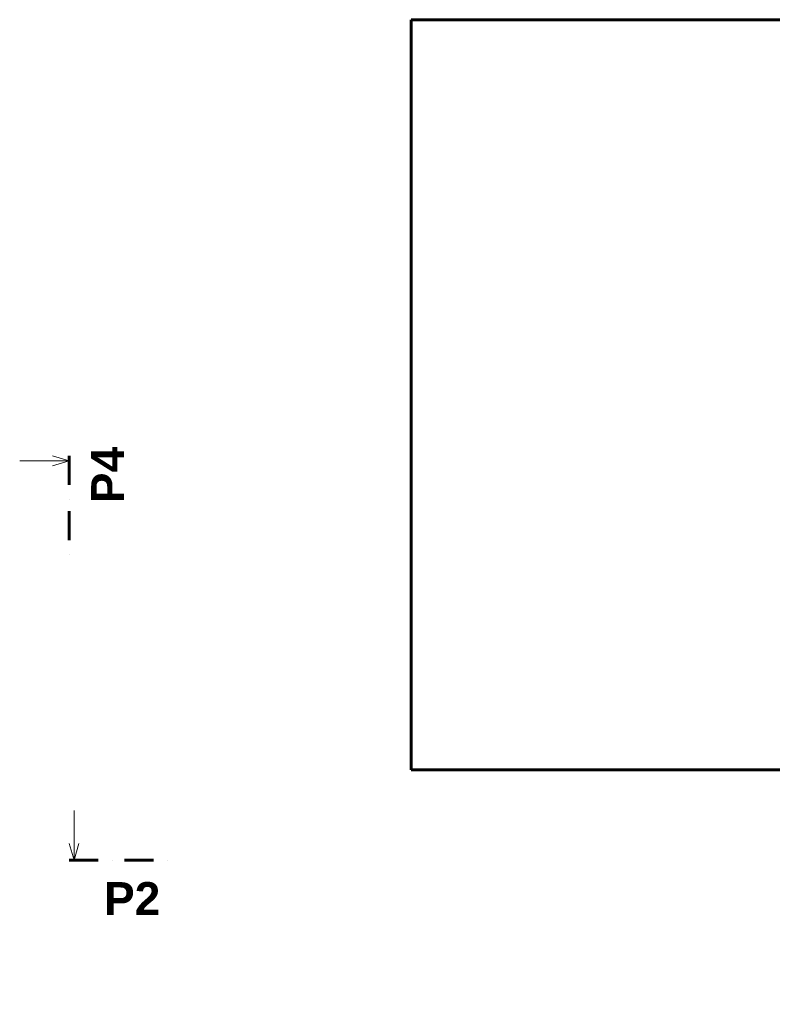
# Model space of a CAD drawing. Header units: millimetres. Extents: x 1793744 to 1819377, y -543298 to -528494.
# Tile 5 of 14: x 1798380 to 1802948, y -534466 to -528494. Entities that reach past the tile are written whole.
import ezdxf

# ---------------------------------------------------------------- set-up
doc = ezdxf.new("R2010")
doc.units = ezdxf.units.MM
doc.header["$MEASUREMENT"] = 0
doc.linetypes.add('ČÁRA ČERCHOVANÁ 3', pattern=[335.138881, 176.388884, -88.194442, 0, -70.555556])
doc.layers.add('1 - ŘEZ HLAVNÍ.1', color=7, linetype='Continuous')
doc.layers.add('2 - ČÁRA HLAVNÍ.2D', color=7, linetype='Continuous')
doc.styles.add('GENEROVANÝ_STYL_2', font='Arial Bold.ttf')

# ---------------------------------------------------------------- blocks, each defined once
blk = doc.blocks.new('Řez_2', base_point=(1798679.7, -533591.3))
at = {"layer": '1 - ŘEZ HLAVNÍ.1', "color": 5, "linetype": 'Continuous', "lineweight": 0, "true_color": 0x1c1cff}
for p, q in [((1798709.7, -533591.3), (1798709.7, -533291.3)), ((1798679.7, -533491.3), (1798709.7, -533591.3)), ((1798739.7, -533491.3), (1798709.7, -533591.3))]:
    blk.add_line(p, q, dxfattribs=at)
at = {"layer": '1 - ŘEZ HLAVNÍ.1', "color": 5, "linetype": 'ČÁRA ČERCHOVANÁ 3', "lineweight": 60, "true_color": 0x1c1cff}
blk.add_line((1798679.7, -533591.3), (1799279.7, -533591.3), dxfattribs=at)
at = {"layer": '1 - ŘEZ HLAVNÍ.1', "color": 5, "lineweight": 0, "true_color": 0x1c1cff, "insert": (1798891.5, -533925), "char_height": 200, "attachment_point": 7, "style": 'GENEROVANÝ_STYL_2'}
blk.add_mtext('\\A1;{\\pql;\\pt0;\\fArial|b1|i0|c0|p0;\\W1.000000;P2}', dxfattribs=at)
blk = doc.blocks.new('Řez_3', base_point=(1798679.7, -531139.6))
at = {"layer": '1 - ŘEZ HLAVNÍ.1', "color": 5, "linetype": 'Continuous', "lineweight": 0, "true_color": 0x1c1cff}
for p, q in [((1798579.7, -531139.6), (1798679.7, -531169.6)), ((1798679.7, -531169.6), (1798379.7, -531169.6)), ((1798579.7, -531199.6), (1798679.7, -531169.6)), ((1798679.7, -542967.7), (1798379.7, -542967.7)), ((1798579.7, -542937.7), (1798679.7, -542967.7)), ((1798579.7, -542997.7), (1798679.7, -542967.7))]:
    blk.add_line(p, q, dxfattribs=at)
at = {"layer": '1 - ŘEZ HLAVNÍ.1', "color": 5, "linetype": 'ČÁRA ČERCHOVANÁ 3', "lineweight": 60, "true_color": 0x1c1cff}
for p, q in [((1798679.7, -531139.6), (1798679.7, -531739.6)), ((1798679.7, -542397.7), (1798679.7, -542997.7))]:
    blk.add_line(p, q, dxfattribs=at)
at = {"layer": '1 - ŘEZ HLAVNÍ.1', "color": 5, "lineweight": 0, "true_color": 0x1c1cff, "char_height": 200, "rotation": 90, "style": 'GENEROVANÝ_STYL_2'}
for s, insert, attachment_point in [('\\A1;{\\pqr;\\pt0;\\fArial|b1|i0|c0|p0;\\W1.000000;P4}', (1799013.5, -531085.4), 9), ('\\A1;{\\pql;\\pt0;\\fArial|b1|i0|c0|p0;\\W1.000000;P4}', (1799013.5, -543051.9), 7)]:
    blk.add_mtext(s, dxfattribs=dict(at, insert=insert, attachment_point=attachment_point))

msp = doc.modelspace()

# ---------------------------------------------------------------- linework, layer by layer
at = {"layer": '2 - ČÁRA HLAVNÍ.2D', "color": 7, "linetype": 'Continuous', "lineweight": 60}
for p, q in [((1800756.5, -528494.2), (1812546.5, -528494.2)), ((1800756.5, -533044.2), (1800756.5, -528494.2)), ((1812546.5, -533044.2), (1800756.5, -533044.2))]:
    msp.add_line(p, q, dxfattribs=at)

# ---------------------------------------------------------------- block references
at = {"layer": '1 - ŘEZ HLAVNÍ.1', "color": 5, "lineweight": 60, "true_color": 0x1c1cff}
for name, p in [('Řez_3', (1798679.7, -531139.6)), ('Řez_2', (1798679.7, -533591.3))]:
    msp.add_blockref(name, p, dxfattribs=at)

doc.saveas('drawing.dxf')
